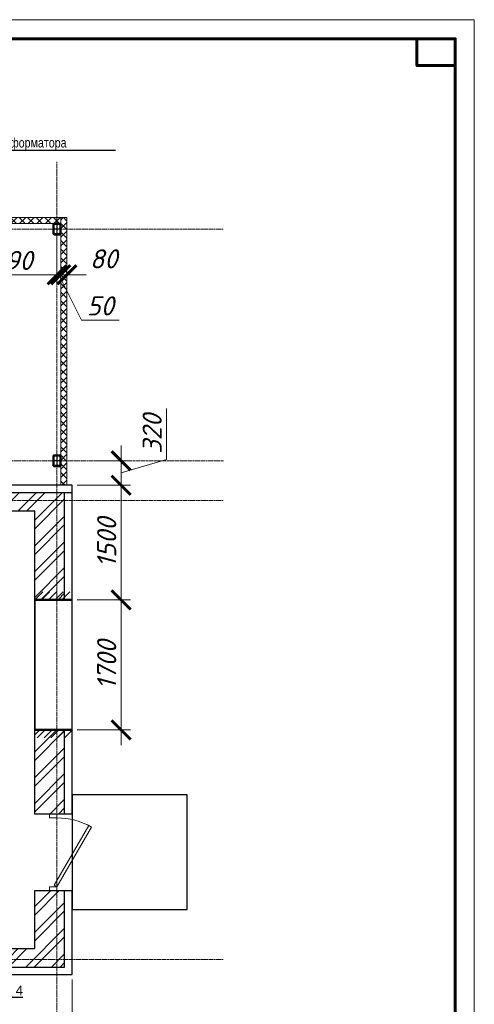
# Model space of a CAD drawing. Header units: millimetres. Extents: x 523209 to 536718, y -48289 to -47398.
# Tile 48 of 116: x 530294 to 530413, y -47829 to -47572. Entities that reach past the tile are written whole.
import ezdxf
from ezdxf import colors
from ezdxf.entities.mleader import LeaderData, LeaderLine
from ezdxf.enums import TextEntityAlignment as Align
from ezdxf.math import Vec2, Vec3

# ---------------------------------------------------------------- set-up
doc = ezdxf.new("R2010")
doc.units = ezdxf.units.MM
for name, pattern in [('DASHED', [19.05, 12.7, -6.35]), ('GOST2.303 5', [24, 20, -1.5, 1, -1.5]), ('GOST2.303 6', [12, 8, -1.5, 1, -1.5])]:
    doc.linetypes.add(name, pattern=pattern)
doc.layers.get('Defpoints').update_dxf_attribs({"color": 140})
doc.layers.add('03_Осевые', color=4, linetype='GOST2.303 5')
doc.layers.add('Двери ArchiCAD', color=7, linetype='Continuous')
for name, color, linetype, lineweight in [('А_СЭНДВИЧ', 30, 'Continuous', 5), ('ВК-линия контур', 132, 'Continuous', 15), ('ВК-линия толстая', 30, 'Continuous', 60), ('ВК-Текст', 1, 'Continuous', 30), ('Металл', 170, 'Continuous', 40), ('осевая', 252, 'GOST2.303 6', 9), ('Размеры', 30, 'Continuous', 9), ('сэндвич', 54, 'Continuous', 40), ('Узлы', 155, 'Continuous', 25), ('электрика', 1, 'Continuous', 40)]:
    doc.layers.add(name, color=color, linetype=linetype, lineweight=lineweight)
doc.layers.add('Двери ArchiCAD_Ном._пера__3', color=7, linetype='Continuous', lineweight=18, true_color=0xff6500)
doc.styles.add('GOST 2.304', font='CS_Gost2304.shx')
doc.styles.get("Standard").update_dxf_attribs({"font": 'arial.ttf'})
doc.styles.add('СГЕНЕРИР_СТИЛЬ_3', font='isocpeur.ttf', dxfattribs={"oblique": 15})
doc.dimstyles.new('SPDS100', dxfattribs={"dimscale": 100, "dimtxt": 2.5, "dimasz": 2.5, "dimexe": 1.25, "dimexo": 0.625, "dimtad": 1, "dimdec": 0, "dimrnd": 0.001, "dimtxsty": 'GOST 2.304', "dimblk": 'OBLIQUE', "dimcen": 2.5, "dimdle": 2, "dimclrd": 256, "dimclre": 256, "dimclrt": 256, "dimadec": 0, "dimazin": 2, "dimtfac": 0.75, "dimtdec": 0, "dimtmove": 1, "dimatfit": 3, "dimfxl": 1, "dimtolj": 1, "dimlwd": -1, "dimlwe": -1, "dimarcsym": 0})
pattern_1 = [(45, (-90472.02, 100154.6), (-168.3798, 168.3798), []), (45, (-90359.77, 100154.6), (-168.3798, 168.3798), [])]

# ---------------------------------------------------------------- blocks, each defined once
blk = doc.blocks.new('*U135')
at = {"layer": 'ВК-линия контур', "color": 0}
for p, q in [((-594, 420), (0, 420)), ((0, 420), (0, 0))]:
    blk.add_line(p, q, dxfattribs=at)
at = {"layer": 'ВК-линия толстая', "color": 0}
for points in [[(-574, 5), (-574, 415), (-5, 415), (-5, 5)], [(-5, 415), (-15, 415), (-15, 408), (-5, 408)]]:
    blk.add_lwpolyline(points, close=True, dxfattribs=at)
at = {"layer": 'ВК-Текст', "color": 0}
blk.add_attdef('ЛИСТ_АЛ', text='', height=2.5, dxfattribs=at).set_placement((-10, 411.5), align=Align.MIDDLE_CENTER)
at = {"layer": 'ВК-Текст', "color": 0, "ltscale": 0.5}
blk.add_attdef('ВЕРХНИЙ_ШИФР', text='', height=0.000005, rotation=180, dxfattribs=at).set_placement((-574, 401), align=Align.MIDDLE_CENTER)
at = {"layer": 'ВК-Текст', "color": 0, "flags": 12}
blk.add_attdef('ФОРМАТ_ЛИСТА', (-42, 1.56), '', height=2.5, dxfattribs=at)
blk = doc.blocks.new('_None')
blk = doc.blocks.new('*U120')
at = {"layer": 'А_СЭНДВИЧ'}
h = blk.add_hatch(dxfattribs=at)
h.set_pattern_fill('NET', color=256, scale=25, angle=45)
h.set_pattern_definition([(45, (1390.03, -100), (-56.1266, 56.1266), []), (135, (1390.03, -100), (-56.1266, -56.1266), [])])
h.paths.add_polyline_path([(68981, -52694), (70361, -52694), (70361, -52614), (68981, -52614)])
blk.add_lwpolyline([(68981, -52694), (70361, -52694), (70361, -52614), (68981, -52614)], close=True, dxfattribs=at)
blk = doc.blocks.new('*U121')
at = {"layer": 'А_СЭНДВИЧ'}
h = blk.add_hatch(dxfattribs=at)
h.set_pattern_fill('NET', color=256, scale=25, angle=45)
h.set_pattern_definition([(45, (3704.01, -100), (-56.1266, 56.1266), []), (135, (3704.01, -100), (-56.1266, -56.1266), [])])
h.paths.add_polyline_path([(69078, -52694), (72578, -52694), (72578, -52614), (69078, -52614)])
blk.add_lwpolyline([(69078, -52694), (72578, -52694), (72578, -52614), (69078, -52614)], close=True, dxfattribs=at)
blk = doc.blocks.new('IFC Дверь - Распашная')
at = {"layer": 'Двери ArchiCAD_Ном._пера__3', "color": 0, "linetype": 'Continuous'}
for p, q in [((-329, 450), (-349, 415)), ((-349, 415), (430, -35)), ((450, 0), (-329, 450)), ((-500, 0), (-450, 0)), ((-450, -100), (-450, 0)), ((430, -35), (450, 0)), ((500, 0), (450, 0)), ((450, -100), (450, 0)), ((-500, -100), (-450, -100)), ((500, -100), (450, -100))]:
    blk.add_line(p, q, dxfattribs=at)
blk.add_arc((450, 0), 900, 150, 180, dxfattribs=at)
blk = doc.blocks.new('_ArchTick')
at = {"color": 0, "linetype": 'ByBlock', "const_width": 0.15}
blk.add_lwpolyline([(-0.5, -0.5), (0.5, 0.5)], dxfattribs=at)
blk = doc.blocks.new('*D242')
at = {"layer": 'Defpoints', "color": 0, "transparency": 16777216}
for p in [(20801, 14150), (22091, 14085), (22091, 13562)]:
    blk.add_point(p, dxfattribs=at)
at = {"layer": 'Размеры', "linetype": 'Continuous', "transparency": 16777216}
for p, q in [((20801, 14088), (20801, 13437)), ((22091, 14023), (22091, 13437)), ((20601, 13562), (22291, 13562))]:
    blk.add_line(p, q, dxfattribs=at)
at = {"layer": 'Размеры', "transparency": 16777216, "xscale": 250, "yscale": 250, "zscale": 250, "rotation": 180}
blk.add_blockref('_ArchTick', (20801, 13562), dxfattribs=at)
at = {"layer": 'Размеры', "transparency": 16777216, "xscale": 250, "yscale": 250, "zscale": 250}
blk.add_blockref('_ArchTick', (22091, 13562), dxfattribs=at)
at = {"layer": 'Размеры', "transparency": 16777216, "insert": (21446, 13749), "char_height": 250, "attachment_point": 5, "style": 'СГЕНЕРИР_СТИЛЬ_3'}
blk.add_mtext('\\A1;1290', dxfattribs=at)
blk = doc.blocks.new('*D243')
at = {"layer": 'Defpoints', "color": 0, "transparency": 16777216}
for p in [(22091, 14085), (22141, 14085), (22141, 13562)]:
    blk.add_point(p, dxfattribs=at)
at = {"layer": 'Размеры', "linetype": 'Continuous', "transparency": 16777216}
for p, q in [((22091, 14023), (22091, 13437)), ((22141, 14023), (22141, 13437)), ((22091, 13562), (21841, 13562)), ((22091, 13562), (22141, 13562)), ((22091, 13562), (22141, 13562)), ((22116, 13562), (22411, 12968)), ((22141, 13562), (22391, 13562)), ((22411, 12968), (22903, 12968))]:
    blk.add_line(p, q, dxfattribs=at)
at = {"layer": 'Размеры', "transparency": 16777216, "xscale": 250, "yscale": 250, "zscale": 250}
blk.add_blockref('_ArchTick', (22091, 13562), dxfattribs=at)
at = {"layer": 'Размеры', "transparency": 16777216, "xscale": 250, "yscale": 250, "zscale": 250, "rotation": 180}
blk.add_blockref('_ArchTick', (22141, 13562), dxfattribs=at)
at = {"layer": 'Размеры', "transparency": 16777216, "insert": (22657, 13155), "char_height": 250, "attachment_point": 5, "style": 'СГЕНЕРИР_СТИЛЬ_3'}
blk.add_mtext('\\A1;50', dxfattribs=at)
blk = doc.blocks.new('*D244')
at = {"layer": 'Defpoints', "color": 0, "transparency": 16777216}
for p in [(22141, 14085), (22221, 14085), (22221, 13562)]:
    blk.add_point(p, dxfattribs=at)
at = {"layer": 'Размеры', "linetype": 'Continuous', "transparency": 16777216}
for p, q in [((22141, 14023), (22141, 13437)), ((22221, 14023), (22221, 13437)), ((22141, 13562), (21891, 13562)), ((22141, 13562), (22221, 13562)), ((22221, 13562), (22471, 13562))]:
    blk.add_line(p, q, dxfattribs=at)
at = {"layer": 'Размеры', "transparency": 16777216, "xscale": 250, "yscale": 250, "zscale": 250}
blk.add_blockref('_ArchTick', (22141, 13562), dxfattribs=at)
at = {"layer": 'Размеры', "transparency": 16777216, "xscale": 250, "yscale": 250, "zscale": 250, "rotation": 180}
blk.add_blockref('_ArchTick', (22221, 13562), dxfattribs=at)
at = {"layer": 'Размеры', "transparency": 16777216, "insert": (22701, 13770), "char_height": 250, "attachment_point": 5, "style": 'СГЕНЕРИР_СТИЛЬ_3'}
blk.add_mtext('\\A1;80', dxfattribs=at)
blk = doc.blocks.new('*D251')
at = {"layer": 'Defpoints', "color": 0, "transparency": 16777216}
for p in [(22291, 9310), (22291, 7610), (22929, 7610)]:
    blk.add_point(p, dxfattribs=at)
at = {"layer": 'Размеры', "linetype": 'Continuous', "transparency": 16777216}
for p, q in [((22929, 9510), (22929, 7410)), ((22354, 9310), (23054, 9310)), ((22354, 7610), (23054, 7610))]:
    blk.add_line(p, q, dxfattribs=at)
at = {"layer": 'Размеры', "transparency": 16777216, "xscale": 250, "yscale": 250, "zscale": 250}
for p, rotation in [((22929, 9310), 90), ((22929, 7610), 270)]:
    blk.add_blockref('_ArchTick', p, dxfattribs=dict(at, rotation=rotation))
at = {"layer": 'Размеры', "transparency": 16777216, "insert": (22741, 8460), "char_height": 250, "attachment_point": 5, "rotation": 90, "style": 'СГЕНЕРИР_СТИЛЬ_3'}
blk.add_mtext('\\A1;1700', dxfattribs=at)
blk = doc.blocks.new('*D252')
at = {"layer": 'Defpoints', "color": 0, "transparency": 16777216}
for p in [(22291, 10810), (22929, 10810), (22291, 9310)]:
    blk.add_point(p, dxfattribs=at)
at = {"layer": 'Размеры', "linetype": 'Continuous', "transparency": 16777216}
for p, q in [((22929, 9110), (22929, 11010)), ((22354, 10810), (23054, 10810)), ((22354, 9310), (23054, 9310))]:
    blk.add_line(p, q, dxfattribs=at)
at = {"layer": 'Размеры', "transparency": 16777216, "xscale": 250, "yscale": 250, "zscale": 250}
for p, rotation in [((22929, 10810), 90), ((22929, 9310), 270)]:
    blk.add_blockref('_ArchTick', p, dxfattribs=dict(at, rotation=rotation))
at = {"layer": 'Размеры', "transparency": 16777216, "insert": (22741, 10060), "char_height": 250, "attachment_point": 5, "rotation": 90, "style": 'СГЕНЕРИР_СТИЛЬ_3'}
blk.add_mtext('\\A1;1500', dxfattribs=at)
blk = doc.blocks.new('*U215')
for points in [[(-38, -70), (38, -70, 0.414214), (50, -58), (50, 58, 0.414214), (38, 70), (-38, 70, 0.414214), (-50, 58), (-50, -58, 0.414214)], [(-38, -64), (38, -64, 0.414214), (44, -58), (44, 58, 0.414214), (38, 64), (-38, 64, 0.414214), (-44, 58), (-44, -58, 0.414214)]]:
    blk.add_lwpolyline(points, format="xyb", close=True)
at = {"layer": '03_Осевые'}
for p, q in [((-50, 0), (50, 0)), ((0, -70), (0, 70))]:
    blk.add_line(p, q, dxfattribs=at)
blk = doc.blocks.new('*U216')
for points in [[(-38, -70), (38, -70, 0.414214), (50, -58), (50, 58, 0.414214), (38, 70), (-38, 70, 0.414214), (-50, 58), (-50, -58, 0.414214)], [(-38, -64), (38, -64, 0.414214), (44, -58), (44, 58, 0.414214), (38, 64), (-38, 64, 0.414214), (-44, 58), (-44, -58, 0.414214)]]:
    blk.add_lwpolyline(points, format="xyb", close=True)
at = {"layer": '03_Осевые'}
for p, q in [((-50, 0), (50, 0)), ((0, -70), (0, 70))]:
    blk.add_line(p, q, dxfattribs=at)
blk = doc.blocks.new('*D254')
at = {"layer": 'Defpoints', "color": 0, "transparency": 16777216}
for p in [(22543, 11130), (22929, 11130), (22543, 10810)]:
    blk.add_point(p, dxfattribs=at)
at = {"layer": 'Размеры', "linetype": 'Continuous', "transparency": 16777216}
for p, q in [((23522, 11148), (23522, 11815)), ((22929, 10610), (22929, 11330)), ((22606, 11130), (23054, 11130)), ((22929, 10970), (23522, 11148)), ((22606, 10810), (23054, 10810))]:
    blk.add_line(p, q, dxfattribs=at)
at = {"layer": 'Размеры', "transparency": 16777216, "xscale": 250, "yscale": 250, "zscale": 250}
for p, rotation in [((22929, 11130), 90), ((22929, 10810), 270)]:
    blk.add_blockref('_ArchTick', p, dxfattribs=dict(at, rotation=rotation))
at = {"layer": 'Размеры', "transparency": 16777216, "insert": (23335, 11482), "char_height": 250, "attachment_point": 5, "rotation": 90, "style": 'СГЕНЕРИР_СТИЛЬ_3'}
blk.add_mtext('\\A1;320', dxfattribs=at)
blk = doc.blocks.new('*D259')
at = {"layer": 'Defpoints', "color": 0, "transparency": 16777216}
for p in [(4891, 4410), (22291, 4410), (22291, 2608)]:
    blk.add_point(p, dxfattribs=at)
at = {"layer": 'Размеры', "linetype": 'Continuous', "transparency": 16777216}
for p, q in [((4891, 4348), (4891, 2483)), ((22291, 4348), (22291, 2483)), ((4691, 2608), (22491, 2608))]:
    blk.add_line(p, q, dxfattribs=at)
at = {"layer": 'Размеры', "transparency": 16777216, "xscale": 250, "yscale": 250, "zscale": 250, "rotation": 180}
blk.add_blockref('_ArchTick', (4891, 2608), dxfattribs=at)
at = {"layer": 'Размеры', "transparency": 16777216, "xscale": 250, "yscale": 250, "zscale": 250}
blk.add_blockref('_ArchTick', (22291, 2608), dxfattribs=at)
at = {"layer": 'Размеры', "transparency": 16777216, "insert": (13591, 2795), "char_height": 250, "attachment_point": 5, "style": 'СГЕНЕРИР_СТИЛЬ_3'}
blk.add_mtext('\\A1;17400', dxfattribs=at)
blk = doc.blocks.new('_Oblique')
at = {"color": 0, "linetype": 'ByBlock', "lineweight": -2}
blk.add_line((-0.5, -0.5), (0.5, 0.5), dxfattribs=at)
blk = doc.blocks.new('A$C6B5953C9')
at = {"layer": 'Узлы', "linetype": 'ByBlock', "lineweight": 5}
h = blk.add_hatch(dxfattribs=at)
h.set_pattern_fill('ANSI32', color=256, scale=25)
h.set_pattern_definition(pattern_1)
h.paths.add_polyline_path([(21701.4, 10470.2), (21701.4, 10710.2), (20496.4, 10710.2), (20496.4, 10470.2)])
h.paths.add_polyline_path([(21701.4, 10710.2), (21701.4, 10470.2), (21801.4, 10470.2), (21801.4, 9315.2), (22191.4, 9315.2), (22191.4, 10710.2)])
h = blk.add_hatch(dxfattribs=at)
h.set_pattern_fill('ANSI32', color=256, scale=25)
h.set_pattern_definition(pattern_1)
h.paths.add_polyline_path([(22191.4, 6510.2), (22191.4, 7611.6), (21801.4, 7611.6), (21801.4, 6510.2)])
h = blk.add_hatch(dxfattribs=at)
h.set_pattern_fill('ANSI32', color=256, scale=25)
h.set_pattern_definition(pattern_1)
h.paths.add_polyline_path([(20251.4, 4510.2), (22191.4, 4510.2), (22191.4, 5510.2), (21801.4, 5510.2), (21801.4, 4750.2), (20251.4, 4750.2)])
for p, q in [((22191.4, 9311.6), (22191.4, 10710.2)), ((22291.4, 6510.2), (22291.4, 10810.2))]:
    blk.add_line(p, q)
for points in [[(22291.4, 10810.2), (4891.4, 10810.2), (4891.4, 4410.2), (9851.4, 4410.2)], [(22291.4, 10710.2), (20496.4, 10710.2)], [(21801.4, 10470.2), (5381.4, 10470.2), (5381.4, 4750.2), (9851.4, 4750.2)], [(21801.4, 6510.2), (21801.4, 10470.2), (21701.4, 10470.2)], [(22191.4, 6510.2), (22191.4, 7611.6)], [(22291.4, 6510.2), (21801.4, 6510.2)], [(19261.4, 4410.2), (22291.4, 4410.2), (22291.4, 5510.2)], [(19261.4, 4750.2), (21801.4, 4750.2), (21801.4, 5510.2)], [(20251.4, 4510.2), (22191.4, 4510.2), (22191.4, 5510.2)], [(21801.4, 5510.2), (22291.4, 5510.2)]]:
    blk.add_lwpolyline(points)
for points in [[(22291.4, 7610.2), (22291.4, 9310.2), (21801.4, 9310.2), (21801.4, 7610.2)], [(22291.4, 5260.2), (23791.4, 5260.2), (23791.4, 6760.2), (22291.4, 6760.2)]]:
    blk.add_lwpolyline(points, close=True)
at = {"layer": 'осевая', "ltscale": 0.5}
for points in [[(22091.4, 15039), (22091.4, 1000)], [(1000, 14160.2), (24268.5, 14160.2)], [(1435.5, 11130.2), (24268.5, 11130.2)], [(1000, 10610.2), (24268.5, 10610.2)], [(1000, 4610.2), (24268.5, 4610.2)]]:
    blk.add_lwpolyline(points, dxfattribs=at)
at = {"layer": 'сэндвич', "lineweight": 30, "flags": 128}
for points in [[(21801.4, 9310.2), (21906, 9414.9)], [(21889.9, 9310.2), (21994.6, 9414.9)], [(21978.5, 9310.2), (22083.1, 9414.9)], [(22067, 9310.2), (22171.7, 9414.9)], [(22155.5, 9310.2), (22260.2, 9414.9)], [(21938.4, 7613.1), (21833.7, 7508.4)], [(22026.9, 7613.1), (21922.2, 7508.4)], [(22115.5, 7613.1), (22010.8, 7508.4)], [(22204, 7613.1), (22099.3, 7508.4)], [(22292.6, 7613.1), (22187.9, 7508.4)]]:
    blk.add_lwpolyline(points, dxfattribs=at)
at = {"layer": 'сэндвич', "lineweight": 50, "flags": 128}
for points in [[(21802, 9311.6), (22292, 9311.6)], [(21802, 7611.6), (22292, 7611.6)]]:
    blk.add_lwpolyline(points, dxfattribs=at)
at = {"layer": 'А_СЭНДВИЧ', "xscale": -1}
blk.add_blockref('*U120', (91122.6, 66924.6), dxfattribs=at)
at = {"layer": 'А_СЭНДВИЧ', "xscale": -1, "rotation": 90}
blk.add_blockref('*U121', (-30473.1, 83388.4), dxfattribs=at)
at = {"layer": 'Двери ArchiCAD', "color": 0, "linetype": 'Continuous', "lineweight": 18, "zscale": 1000, "rotation": 270}
blk.add_blockref('IFC Дверь - Распашная', (22091.4, 6010.2), dxfattribs=at)
at = {"layer": 'Металл', "rotation": 180.0099999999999}
for name, p in [('*U216', (22091.4, 14160.2)), ('*U215', (22091.4, 11130.2))]:
    blk.add_blockref(name, p, dxfattribs=at)
at = {"layer": 'Размеры'}
for base, p1, p2, picture, middle in [((22091.4, 13561.7), (20801.4, 14150.2), (22091.4, 14085.2), '*D242', (21446.4, 13749.2)), ((22291.4, 2608), (4891.4, 4410.2), (22291.4, 4410.2), '*D259', (13591.4, 2795.5))]:
    dim = blk.add_linear_dim(base=base, p1=p1, p2=p2, dimstyle='SPDS100', override={"dimtxsty": 'СГЕНЕРИР_СТИЛЬ_3', "dimblk1": 'ArchTick', "dimblk2": 'ArchTick', "dimsah": 1}, dxfattribs=at)
    dim.commit()
    dim.dimension.update_dxf_attribs({"geometry": picture, "text_midpoint": middle})
for base, p1, p2, picture, middle in [((22141.4, 13561.7), (22091.4, 14085.2), (22141.4, 14085.2), '*D243', (22473.7, 12968)), ((22221.4, 13561.7), (22141.4, 14085.2), (22221.4, 14085.2), '*D244', (22700.8, 13582.7))]:
    dim = blk.add_linear_dim(base=base, p1=p1, p2=p2, dimstyle='SPDS100', override={"dimtxsty": 'СГЕНЕРИР_СТИЛЬ_3', "dimblk1": 'ArchTick', "dimblk2": 'ArchTick', "dimsah": 1}, dxfattribs=at)
    dim.commit()
    dim.dimension.update_dxf_attribs({"geometry": picture, "text_midpoint": middle, "dimtype": 160})
for base, p1, p2, picture, middle in [((22928.7, 11130.2), (22543.5, 10810.2), (22543.5, 11130.2), '*D254', (23335, 11210.8)), ((22928.7, 10810.2), (22291.4, 9310.2), (22291.4, 10810.2), '*D252', (22741.2, 10060.2)), ((22928.7, 7610.2), (22291.4, 9310.2), (22291.4, 7610.2), '*D251', (22741.2, 8460.2))]:
    dim = blk.add_linear_dim(base=base, p1=p1, p2=p2, angle=90, dimstyle='SPDS100', override={"dimtxsty": 'СГЕНЕРИР_СТИЛЬ_3', "dimblk1": 'ArchTick', "dimblk2": 'ArchTick', "dimsah": 1}, dxfattribs=at)
    dim.commit()
    dim.dimension.update_dxf_attribs({"geometry": picture, "text_midpoint": middle})

msp = doc.modelspace()

# ---------------------------------------------------------------- hatches: boundary and pattern name
at = {"layer": 'А_СЭНДВИЧ'}
h = msp.add_hatch(dxfattribs=at)
h.set_pattern_fill('NET', color=256, scale=25, angle=45)
h.set_pattern_definition([(45, (1623.55, -620.94), (-56.126601, 56.126601), []), (135, (1623.55, -620.94), (-56.126601, -56.126601), [])])
h.paths.add_polyline_path([(530310.88471, -47637.87423), (530283.28451, -47637.87423), (530283.28451, -47636.27423), (530310.88471, -47636.27423)])

# ---------------------------------------------------------------- block references
at = {"linetype": 'DASHED'}
msp.add_blockref('*U135', (530412.63387, -47991.68774), dxfattribs=at)
at = {"xscale": 0.02, "yscale": 0.02, "zscale": 0.02}
msp.add_blockref('A$C6B5953C9', (529861.70468, -47909.63692), dxfattribs=at)

# ---------------------------------------------------------------- leaders
at = {"layer": 'электрика', "color": 7, "lineweight": 0, "ltscale": 25}
ml = msp.add_multileader_mtext('Standard', dxfattribs=at)
ml.set_content('{\\W0.8;Барьер камеры трансформатора\\PНуст. - 1.2м}', color=7)
ml.set_leader_properties()
ml.set_arrow_properties(name='OBLIQUE')
ml.build(insert=Vec2(0, 0))
ml.multileader.update_dxf_attribs({"text_left_attachment_type": 6, "text_right_attachment_type": 6, "arrow_head_size": 2.5})
ctx = ml.context
ctx.base_point, ctx.char_height, ctx.arrow_head_size, ctx.landing_gap_size, ctx.plane_origin = Vec3(530263.01014, -47605.84187), 2.5, 2.5, 0.02, Vec3(530275.81826, -47664.8544)
ctx.left_attachment, ctx.right_attachment = 6, 6
notes = []
notes.append((ctx, [(0, (1, 1, 0), (530262.00439, -47605.84187), (1, 0), 1.00575, [(0, [(530253.46445, -47629.88306)], 0, [])])]))
ctx.mtext.insert, ctx.mtext.flow_direction = Vec3(530263.03014, -47602.60688), 5
ml = msp.add_multileader_mtext('Standard', dxfattribs=at)
ml.set_content('4', color=7)
ml.set_leader_properties()
ml.set_arrow_properties(name='NONE')
ml.build(insert=Vec2(0, 0))
ml.multileader.update_dxf_attribs({"text_left_attachment_type": 6, "text_right_attachment_type": 6, "arrow_head_size": 2.5})
ctx = ml.context
ctx.base_point, ctx.char_height, ctx.arrow_head_size, ctx.landing_gap_size, ctx.plane_origin = Vec3(530292.70431, -47827.32268), 2.5, 2.5, 0.02, Vec3(530277.0762, -47874.47842)
ctx.left_attachment, ctx.right_attachment = 6, 6
notes.append((ctx, [(1, (1, 1, 0), (530291.69856, -47827.32268), (1, 0), 1.00575, [(0, [(530285.94856, -47810.47673)], 0, [])])]))
ctx.mtext.insert, ctx.mtext.flow_direction = Vec3(530292.72431, -47824.32268), 5
for ctx, leaders in notes:
    for number, flags, end, landing, length, lines in leaders:
        leader = LeaderData()
        leader.index, (leader.has_last_leader_line, leader.has_dogleg_vector, leader.attachment_direction) = number, flags
        leader.last_leader_point, leader.dogleg_vector, leader.dogleg_length = Vec3(end), Vec3(landing), length
        for number, points, colour, breaks in lines:
            line = LeaderLine()
            line.index, line.vertices, line.color, line.breaks = number, Vec3.list(points), colors.encode_raw_color(colour), breaks
            leader.lines.append(line)
        ctx.leaders.append(leader)

doc.saveas('drawing.dxf')
